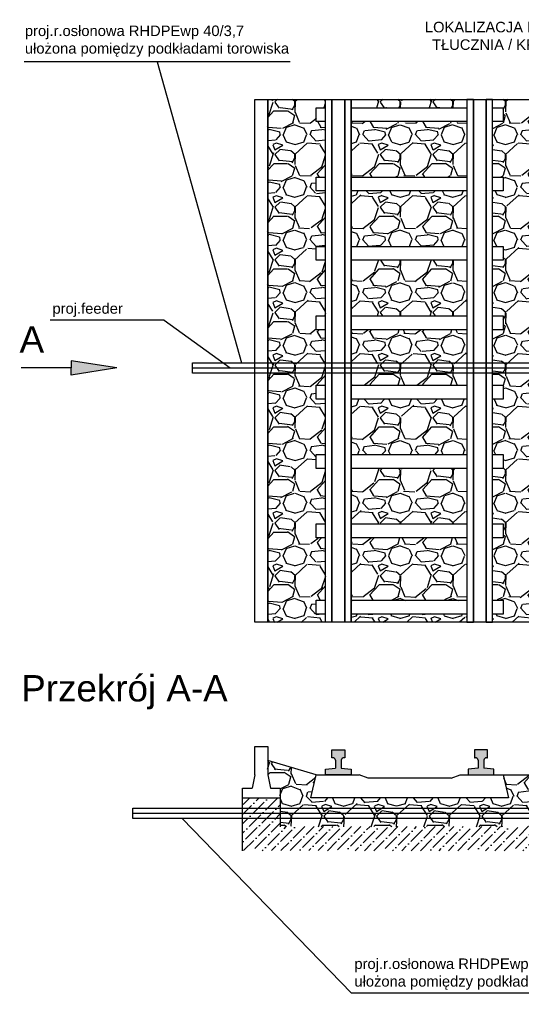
# Model space of a CAD drawing. Header units: metres. Extents: x 7499993 to 7500093, y 5790100 to 5790119.
# Tile 3 of 4: x 7500049 to 7500058, y 5790100 to 5790119. Entities that reach past the tile are written whole.
import ezdxf

# ---------------------------------------------------------------- set-up
doc = ezdxf.new("R2010")
doc.units = ezdxf.units.M
doc.header["$MEASUREMENT"] = 0
doc.layers.add('GTS - detekcja dla pojazdów', color=7, linetype='Continuous', lineweight=30)
doc.layers.add('GTS PE - studnie', color=7, linetype='Continuous')
doc.styles.get("Standard").update_dxf_attribs({"font": 'arial.ttf'})
pattern_1 = [(228.012787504, (3.807470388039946, 1), (-8.000000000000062, -9.000000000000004), [0.134536, -13.3190880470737]), (184.969740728, (3.717470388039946, 0.9), (11.99999999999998, 1.000000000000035), [0.230868, -22.85592476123]), (132.510447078, (3.487470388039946, 0.88), (10.00000000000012, -10.99999999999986), [0.162788, -16.1160325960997]), (267.273689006, (3.097470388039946, 0.63), (1.000000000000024, 20.00000000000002), [0.210238, -20.81355804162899]), (292.833654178, (3.087470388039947, 0.42), (-4.999999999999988, 12.00000000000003), [0.2061549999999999, -20.40937312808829]), (357.273689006, (3.167470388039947, 0.23), (-20.00000000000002, 1.000000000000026), [0.210238, -20.81355804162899]), (37.6942404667, (3.377470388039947, 0.22), (-13, -9.999999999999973), [0.278029, -27.524848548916]), (72.2553283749, (3.597470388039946, 0.39), (7.000000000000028, 22), [0.2624879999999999, -25.98632149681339]), (121.429565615, (3.677470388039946, 0.64), (-8.00000000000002, 12.99999999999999), [0.21095, -20.884073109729]), (175.236358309, (3.567470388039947, 0.82), (10.99999999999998, -1.000000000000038), [0.240832, -11.8007625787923]), (222.397437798, (3.327470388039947, 0.84), (-11.99999999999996, -10.99999999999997), [0.311448, -30.8333750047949]), (138.814074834, (4.087470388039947, 0.62), (-7.000000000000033, 6), [0.106301, -10.5238448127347]), (171.46923439, (4.007470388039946, 0.69), (13, -1.999999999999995), [0.202237, -20.021511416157]), (225, (3.807470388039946, 0.72), (-1.110223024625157e-16, -0.9999999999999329), [0.141421, -1.2727925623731]), (203.198590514, (3.737470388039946, 0.84), (4.999999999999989, 1.999999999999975), [0.076158, -7.5396151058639]), (291.801409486, (3.667470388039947, 0.81), (-0.9999999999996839, 3.000000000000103), [0.107703, -5.2774618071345]), (30.96375653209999, (3.707470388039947, 0.71), (3.000000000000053, 1.99999999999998), [0.174929, -5.656022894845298]), (161.565051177, (3.857470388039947, 0.8), (2.000000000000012, -0.9999999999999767), [0.126491, -3.035786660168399]), (16.389540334, (3.087470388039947, 0.81), (9.999999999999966, 3.000000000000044), [0.1772, -17.5428451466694]), (70.3461759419, (3.257470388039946, 0.86), (-4.00000000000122, -11.0000000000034), [0.148661, -14.717407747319]), (293.198590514, (3.857470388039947, 1), (-1.99999999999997, 4.999999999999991), [0.152315, -7.4634581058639]), (343.610459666, (3.917470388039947, 0.86), (-9.999999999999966, 3.000000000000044), [0.1771999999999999, -17.54284514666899]), (339.44395478, (3.087470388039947, 0.19), (-5.000000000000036, 2.000000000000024), [0.1708799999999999, -8.373123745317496]), (294.775140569, (3.247470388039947, 0.13), (-5.000000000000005, 11), [0.143178, -14.174643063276]), (66.8014094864, (3.867470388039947, 0), (1.999999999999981, 4.99999999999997), [0.152315, -7.4634581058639]), (17.3540246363, (3.927470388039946, 0.14), (-12.99999999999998, -3.999999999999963), [0.167631, -16.59542361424]), (69.44395478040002, (3.377470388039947, 0), (-2.000000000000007, -4.999999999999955), [0.08543999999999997, -8.458563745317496]), (101.309932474, (3.807470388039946, 0), (-0.9999999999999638, 4.000000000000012), [0.05099, -5.0480295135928]), (165.963756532, (3.797470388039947, 0.05), (2.999999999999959, -1.000000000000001), [0.206155, -3.9169506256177]), (186.009005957, (3.597470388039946, 0.1), (10.00000000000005, 0.9999999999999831), [0.19105, -18.9139231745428]), (303.690067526, (3.707470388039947, 0.62), (-0.9999999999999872, 1.999999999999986), [0.1442219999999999, -3.461329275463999]), (353.157226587, (3.787470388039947, 0.5), (17.00000000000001, -2.000000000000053), [0.251794, -24.9275626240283]), (60.9453959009, (4.037470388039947, 0.47), (-3.999999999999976, -6.999999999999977), [0.102956, -10.192674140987]), (90, (4.087470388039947, 0.56), (-0.9999999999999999, 1), [0.06, -0.94]), (120.256437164, (3.577470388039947, 0.13), (4.000000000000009, -7.000000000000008), [0.138924, -13.7535199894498]), (48.01278750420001, (3.507470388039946, 0.25), (8, 8.999999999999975), [0.269072, -13.1845520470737]), (0, (3.687470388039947, 0.45), (1, 1), [0.26, -0.74]), (325.3048464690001, (3.947470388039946, 0.45), (10.00000000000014, -6.999999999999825), [0.1581139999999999, -15.653274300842]), (254.054604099, (4.077470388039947, 0.36), (-1.000000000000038, -4.000000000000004), [0.145602, -7.1345078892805]), (207.645975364, (4.037470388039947, 0.22), (-18.99999999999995, -10.00000000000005), [0.237065, -23.4694741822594]), (175.42607874, (3.827470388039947, 0.11), (-12.99999999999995, 1.000000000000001), [0.250799, -24.8290734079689])]

msp = doc.modelspace()

# ---------------------------------------------------------------- hatches: boundary and pattern name
at = {"layer": 'GTS PE - studnie', "lineweight": -3}
h = msp.add_hatch(dxfattribs=at)
h.set_pattern_fill('GRAVEL', color=256)
h.set_pattern_definition(pattern_1)
h.paths.add_polyline_path([(7500054.497042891, 5790115.936148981), (7500054.497042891, 5790116.200528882), (7500054.674085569, 5790116.200528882), (7500054.674085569, 5790117.253852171), (7500054.497042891, 5790117.253852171), (7500054.497042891, 5790117.518232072), (7500054.674085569, 5790117.518232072), (7500054.674085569, 5790117.675204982), (7500053.578152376, 5790117.675204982), (7500053.578152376, 5790107.744231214), (7500054.674085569, 5790107.744231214), (7500054.674085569, 5790107.897739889), (7500054.497042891, 5790107.897739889), (7500054.497042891, 5790108.16211979), (7500054.674085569, 5790108.16211979), (7500054.674085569, 5790109.347633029), (7500054.497042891, 5790109.347633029), (7500054.497042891, 5790109.61201293), (7500054.674085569, 5790109.61201293), (7500054.674085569, 5790110.66533622), (7500054.497042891, 5790110.66533622), (7500054.497042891, 5790110.92971612), (7500054.674085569, 5790110.92971612), (7500054.674085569, 5790111.98303941), (7500054.497042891, 5790111.98303941), (7500054.497042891, 5790112.247419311), (7500054.674085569, 5790112.247419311), (7500054.674085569, 5790113.3007426), (7500054.497042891, 5790113.3007426), (7500054.497042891, 5790113.565122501), (7500054.674085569, 5790113.565122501), (7500054.674085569, 5790114.61844579), (7500054.497042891, 5790114.61844579), (7500054.497042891, 5790114.882825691), (7500054.674085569, 5790114.882825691), (7500054.674085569, 5790115.936148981)])
h = msp.add_hatch(dxfattribs=at)
h.set_pattern_fill('GRAVEL', color=256)
h.set_pattern_definition(pattern_1)
h.paths.add_polyline_path([(7500062.851207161, 5790109.347633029), (7500060.654713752, 5790109.347633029), (7500060.654713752, 5790108.16211979), (7500062.851207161, 5790108.16211979)])
h.paths.add_polyline_path([(7500062.851207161, 5790110.66533622), (7500060.654713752, 5790110.66533622), (7500060.654713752, 5790109.61201293), (7500062.851207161, 5790109.61201293)])
h.paths.add_polyline_path([(7500062.851207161, 5790111.98303941), (7500062.540557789, 5790111.98303941), (7500062.540557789, 5790111.789817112), (7500060.965363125, 5790111.789817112), (7500060.965363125, 5790111.98303941), (7500060.654713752, 5790111.98303941), (7500060.654713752, 5790110.92971612), (7500062.851207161, 5790110.92971612)])
h.paths.add_polyline_path([(7500062.851207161, 5790117.675204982), (7500060.654713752, 5790117.675204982), (7500060.654713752, 5790117.518232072), (7500062.851207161, 5790117.518232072)])
h.paths.add_polyline_path([(7500062.851207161, 5790117.253852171), (7500060.654713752, 5790117.253852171), (7500060.654713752, 5790116.200528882), (7500062.851207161, 5790116.200528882)])
h.paths.add_polyline_path([(7500062.851207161, 5790115.936148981), (7500060.654713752, 5790115.936148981), (7500060.654713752, 5790114.882825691), (7500060.965363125, 5790114.882825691), (7500060.965363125, 5790115.095114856), (7500062.540557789, 5790115.095114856), (7500062.540557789, 5790114.882825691), (7500062.851207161, 5790114.882825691)])
h.paths.add_polyline_path([(7500060.965363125, 5790114.61844579), (7500060.654713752, 5790114.61844579), (7500060.654713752, 5790113.565122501), (7500060.965363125, 5790113.565122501)])
h.paths.add_polyline_path([(7500060.965363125, 5790113.3007426), (7500060.654713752, 5790113.3007426), (7500060.654713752, 5790112.247419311), (7500060.965363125, 5790112.247419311)])
h.paths.add_polyline_path([(7500062.851207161, 5790114.61844579), (7500062.540557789, 5790114.61844579), (7500062.540557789, 5790113.565122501), (7500062.851207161, 5790113.565122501)])
h.paths.add_polyline_path([(7500062.851207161, 5790113.245326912), (7500062.540557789, 5790113.149364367), (7500062.540557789, 5790112.247419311), (7500062.851207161, 5790112.247419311)])
h.paths.add_polyline_path([(7500062.851207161, 5790107.897739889), (7500060.654713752, 5790107.897739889), (7500060.654713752, 5790107.744231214), (7500062.851207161, 5790107.744231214)])
h.paths.add_polyline_path([(7500057.358731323, 5790107.897739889), (7500055.162237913, 5790107.897739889), (7500055.162237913, 5790107.744231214), (7500057.358731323, 5790107.744231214)])
h.paths.add_polyline_path([(7500057.358731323, 5790109.347633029), (7500055.162237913, 5790109.347633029), (7500055.162237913, 5790108.16211979), (7500057.358731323, 5790108.16211979)])
h.paths.add_polyline_path([(7500057.358731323, 5790110.66533622), (7500055.162237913, 5790110.66533622), (7500055.162237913, 5790109.61201293), (7500057.358731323, 5790109.61201293)])
h.paths.add_polyline_path([(7500057.358731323, 5790111.98303941), (7500055.472887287, 5790111.98303941), (7500055.162237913, 5790111.98303941), (7500055.162237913, 5790110.92971612), (7500057.358731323, 5790110.92971612)])
h.paths.add_polyline_path([(7500057.358731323, 5790113.3007426), (7500055.472887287, 5790113.3007426), (7500055.162237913, 5790113.3007426), (7500055.162237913, 5790112.247419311), (7500055.472887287, 5790112.247419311), (7500057.358731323, 5790112.247419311)])
h.paths.add_polyline_path([(7500057.358731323, 5790114.61844579), (7500055.472887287, 5790114.61844579), (7500055.162237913, 5790114.61844579), (7500055.162237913, 5790113.565122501), (7500055.472887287, 5790113.565122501), (7500057.358731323, 5790113.565122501)])
h.paths.add_polyline_path([(7500057.358731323, 5790115.936148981), (7500055.162237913, 5790115.936148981), (7500055.162237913, 5790114.882825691), (7500055.472887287, 5790114.882825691), (7500057.358731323, 5790114.882825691)])
h.paths.add_polyline_path([(7500057.358731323, 5790117.253852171), (7500055.162237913, 5790117.253852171), (7500055.162237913, 5790116.200528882), (7500057.358731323, 5790116.200528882)])
h.paths.add_polyline_path([(7500057.358731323, 5790117.675204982), (7500055.162237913, 5790117.675204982), (7500055.162237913, 5790117.518232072), (7500057.358731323, 5790117.518232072)])
h.paths.add_polyline_path([(7500061.256671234, 5790115.394770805), (7500062.255143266, 5790115.394770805), (7500062.255143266, 5790115.765698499), (7500061.256671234, 5790115.765698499)], flags=24)
h = msp.add_hatch(dxfattribs=at)
h.set_pattern_fill('GRAVEL', color=256)
h.set_pattern_definition(pattern_1)
h.paths.add_polyline_path([(7500058.045892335, 5790115.936148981), (7500057.846883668, 5790115.936148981), (7500057.846883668, 5790114.882825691), (7500058.045892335, 5790114.882825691), (7500058.045892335, 5790114.61844579), (7500057.846883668, 5790114.61844579), (7500057.846883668, 5790113.565122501), (7500058.045892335, 5790113.565122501), (7500058.045892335, 5790113.3007426), (7500057.846883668, 5790113.3007426), (7500057.846883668, 5790112.247419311), (7500058.045892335, 5790112.247419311), (7500058.045892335, 5790111.98303941), (7500057.846883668, 5790111.98303941), (7500057.846883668, 5790110.92971612), (7500058.045892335, 5790110.92971612), (7500058.045892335, 5790110.66533622), (7500057.846883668, 5790110.66533622), (7500057.846883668, 5790109.61201293), (7500058.045892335, 5790109.61201293), (7500058.045892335, 5790109.347633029), (7500057.846883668, 5790109.347633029), (7500057.846883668, 5790108.16211979), (7500058.045892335, 5790108.16211979), (7500058.045892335, 5790107.897739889), (7500057.846883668, 5790107.897739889), (7500057.846883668, 5790107.744231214), (7500060.166561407, 5790107.744231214), (7500060.166561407, 5790107.897739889), (7500059.989518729, 5790107.897739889), (7500059.989518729, 5790108.16211979), (7500060.166561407, 5790108.16211979), (7500060.166561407, 5790109.347633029), (7500059.989518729, 5790109.347633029), (7500059.989518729, 5790109.61201293), (7500060.166561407, 5790109.61201293), (7500060.166561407, 5790110.66533622), (7500059.989518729, 5790110.66533622), (7500059.989518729, 5790110.92971612), (7500060.166561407, 5790110.92971612), (7500060.166561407, 5790111.98303941), (7500059.989518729, 5790111.98303941), (7500059.989518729, 5790112.247419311), (7500060.166561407, 5790112.247419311), (7500060.166561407, 5790113.3007426), (7500059.989518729, 5790113.3007426), (7500059.989518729, 5790113.565122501), (7500060.166561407, 5790113.565122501), (7500060.166561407, 5790114.61844579), (7500059.989518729, 5790114.61844579), (7500059.989518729, 5790114.882825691), (7500060.166561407, 5790114.882825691), (7500060.166561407, 5790115.936148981), (7500059.989518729, 5790115.936148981), (7500059.989518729, 5790116.200528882), (7500060.166561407, 5790116.200528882), (7500060.166561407, 5790117.253852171), (7500059.989518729, 5790117.253852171), (7500059.989518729, 5790117.518232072), (7500060.166561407, 5790117.518232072), (7500060.166561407, 5790117.675204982), (7500057.846883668, 5790117.675204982), (7500057.846883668, 5790117.518232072), (7500058.045892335, 5790117.518232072), (7500058.045892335, 5790117.253852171), (7500057.846883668, 5790117.253852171), (7500057.846883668, 5790116.200528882), (7500058.045892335, 5790116.200528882)])
h = msp.add_hatch(color=256, dxfattribs=at)
h.dxf.hatch_style = 1
h.paths.add_polyline_path([(7500049.843067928, 5790112.710999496), (7500049.843067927, 5790112.57513423), (7500049.843067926, 5790112.439268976), (7500050.711484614, 5790112.57513423)])
h = msp.add_hatch(color=256, dxfattribs=at)
h.dxf.hatch_style = 1
h.paths.add_polyline_path([(7500055.02743914, 5790105.169486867), (7500055.040199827, 5790105.169486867), (7500055.040199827, 5790105.31767334), (7500054.796123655, 5790105.31767334), (7500054.796123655, 5790105.169486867), (7500054.801262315, 5790105.169486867, -0.3760013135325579), (7500054.864978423, 5790105.120358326), (7500054.864978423, 5790104.970868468), (7500054.674085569, 5790104.948330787), (7500054.674085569, 5790104.845752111), (7500055.162237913, 5790104.845752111), (7500055.162237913, 5790104.948330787), (7500054.97134506, 5790104.970868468), (7500054.97134506, 5790105.096736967, -0.4534869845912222)])
h = msp.add_hatch(color=256, dxfattribs=at)
h.dxf.hatch_style = 1
h.paths.add_polyline_path([(7500057.571590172, 5790105.120358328), (7500057.571590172, 5790104.970868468), (7500057.380697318, 5790104.948330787), (7500057.380697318, 5790104.845752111), (7500057.868849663, 5790104.845752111), (7500057.868849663, 5790104.948330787), (7500057.677956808, 5790104.970868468), (7500057.677956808, 5790105.096736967, -0.4534869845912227), (7500057.734050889, 5790105.169486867), (7500057.746811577, 5790105.169486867), (7500057.746811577, 5790105.31767334), (7500057.502735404, 5790105.31767334), (7500057.502735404, 5790105.169486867), (7500057.507874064, 5790105.169486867, -0.3760013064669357)])
h = msp.add_hatch(dxfattribs=at)
h.set_pattern_fill('GRAVEL', color=256)
h.set_pattern_definition([(228.012787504, (31.73483052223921, -0.5670262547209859), (-8.000000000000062, -9.000000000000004), [0.134536, -13.3190880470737]), (184.969740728, (31.64483052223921, -0.6670262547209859), (11.99999999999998, 1.000000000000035), [0.230868, -22.85592476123]), (132.510447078, (31.41483052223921, -0.6870262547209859), (10.00000000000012, -10.99999999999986), [0.162788, -16.1160325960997]), (267.273689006, (31.02483052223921, -0.9370262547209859), (1.000000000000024, 20.00000000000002), [0.2102379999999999, -20.81355804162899]), (292.833654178, (31.01483052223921, -1.147026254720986), (-4.999999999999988, 12.00000000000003), [0.2061549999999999, -20.40937312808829]), (357.273689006, (31.09483052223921, -1.337026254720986), (-20.00000000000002, 1.000000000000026), [0.2102379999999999, -20.81355804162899]), (37.6942404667, (31.30483052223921, -1.347026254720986), (-13, -9.999999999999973), [0.278029, -27.524848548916]), (72.2553283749, (31.52483052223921, -1.177026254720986), (7.000000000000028, 22), [0.2624879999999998, -25.98632149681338]), (121.429565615, (31.60483052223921, -0.9270262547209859), (-8.00000000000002, 12.99999999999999), [0.21095, -20.884073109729]), (175.236358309, (31.49483052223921, -0.7470262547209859), (10.99999999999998, -1.000000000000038), [0.240832, -11.8007625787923]), (222.397437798, (31.25483052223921, -0.7270262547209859), (-11.99999999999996, -10.99999999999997), [0.311448, -30.8333750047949]), (138.814074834, (32.01483052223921, -0.9470262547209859), (-7.000000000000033, 6), [0.1063009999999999, -10.52384481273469]), (171.46923439, (31.93483052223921, -0.8770262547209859), (13, -1.999999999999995), [0.202237, -20.021511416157]), (225, (31.73483052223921, -0.8470262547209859), (-1.110223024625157e-16, -0.9999999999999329), [0.141421, -1.2727925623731]), (203.198590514, (31.66483052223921, -0.7270262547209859), (4.999999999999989, 1.999999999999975), [0.076158, -7.5396151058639]), (291.801409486, (31.59483052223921, -0.7570262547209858), (-0.9999999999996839, 3.000000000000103), [0.107703, -5.2774618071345]), (30.96375653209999, (31.63483052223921, -0.8570262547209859), (3.000000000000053, 1.99999999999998), [0.174929, -5.656022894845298]), (161.565051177, (31.78483052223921, -0.7670262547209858), (2.000000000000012, -0.9999999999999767), [0.1264909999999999, -3.035786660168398]), (16.389540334, (31.01483052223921, -0.7570262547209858), (9.999999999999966, 3.000000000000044), [0.1772, -17.5428451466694]), (70.3461759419, (31.18483052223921, -0.7070262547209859), (-4.00000000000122, -11.0000000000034), [0.148661, -14.717407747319]), (293.198590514, (31.78483052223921, -0.5670262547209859), (-1.99999999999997, 4.999999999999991), [0.152315, -7.4634581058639]), (343.610459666, (31.84483052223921, -0.7070262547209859), (-9.999999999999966, 3.000000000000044), [0.1771999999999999, -17.54284514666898]), (339.44395478, (31.01483052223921, -1.377026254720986), (-5.000000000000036, 2.000000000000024), [0.1708799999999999, -8.373123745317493]), (294.775140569, (31.17483052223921, -1.437026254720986), (-5.000000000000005, 11), [0.143178, -14.174643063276]), (66.8014094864, (31.79483052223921, -1.567026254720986), (1.999999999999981, 4.99999999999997), [0.152315, -7.4634581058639]), (17.3540246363, (31.85483052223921, -1.427026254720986), (-12.99999999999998, -3.999999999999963), [0.167631, -16.59542361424]), (69.44395478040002, (31.30483052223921, -1.567026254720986), (-2.000000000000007, -4.999999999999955), [0.08543999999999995, -8.458563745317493]), (101.309932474, (31.73483052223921, -1.567026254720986), (-0.9999999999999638, 4.000000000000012), [0.05099, -5.0480295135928]), (165.963756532, (31.72483052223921, -1.517026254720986), (2.999999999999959, -1.000000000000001), [0.206155, -3.9169506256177]), (186.009005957, (31.52483052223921, -1.467026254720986), (10.00000000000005, 0.9999999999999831), [0.19105, -18.9139231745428]), (303.690067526, (31.63483052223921, -0.9470262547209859), (-0.9999999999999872, 1.999999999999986), [0.1442219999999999, -3.461329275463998]), (353.157226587, (31.71483052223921, -1.067026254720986), (17.00000000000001, -2.000000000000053), [0.251794, -24.9275626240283]), (60.9453959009, (31.96483052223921, -1.097026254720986), (-3.999999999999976, -6.999999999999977), [0.102956, -10.192674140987]), (90, (32.01483052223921, -1.007026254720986), (-0.9999999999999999, 1), [0.06, -0.94]), (120.256437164, (31.50483052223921, -1.437026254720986), (4.000000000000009, -7.000000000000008), [0.138924, -13.7535199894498]), (48.01278750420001, (31.43483052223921, -1.317026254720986), (8, 8.999999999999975), [0.269072, -13.1845520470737]), (0, (31.61483052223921, -1.117026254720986), (1, 1), [0.26, -0.74]), (325.3048464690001, (31.87483052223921, -1.117026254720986), (10.00000000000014, -6.999999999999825), [0.1581139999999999, -15.65327430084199]), (254.054604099, (32.0048305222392, -1.207026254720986), (-1.000000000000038, -4.000000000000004), [0.145602, -7.1345078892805]), (207.645975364, (31.96483052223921, -1.347026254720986), (-18.99999999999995, -10.00000000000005), [0.237065, -23.4694741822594]), (175.42607874, (31.75483052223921, -1.457026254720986), (-12.99999999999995, 1.000000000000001), [0.250799, -24.8290734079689])])
h.paths.add_polyline_path([(7500064.189401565, 5790104.405029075), (7500064.189401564, 5790104.5890062), (7500064.372604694, 5790104.5890062), (7500064.425373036, 5790104.8452118), (7500064.425373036, 5790105.113125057), (7500063.538368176, 5790104.845752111), (7500063.638368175, 5790104.405029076), (7500059.889518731, 5790104.405029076), (7500059.989518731, 5790104.845752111), (7500058.045892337, 5790104.845752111), (7500058.145892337, 5790104.405029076), (7500054.397042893, 5790104.405029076), (7500054.49692219, 5790104.845220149), (7500053.577469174, 5790105.113125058), (7500053.577469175, 5790104.845211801), (7500053.630237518, 5790104.589006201), (7500053.811091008, 5790104.589006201), (7500053.811091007, 5790104.405029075), (7500053.811091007, 5790103.856565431), (7500064.189401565, 5790103.856565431)])
h = msp.add_hatch(dxfattribs=at)
h.set_pattern_fill('ANSI36', color=256)
h.set_pattern_definition([(45, (31.01483052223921, -1.567026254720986), (0.06629126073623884, 0.2430679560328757), [0.3125, -0.0625, 0, -0.0625])])
h.paths.add_polyline_path([(7500053.096158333, 5790103.402456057), (7500064.904334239, 5790103.402456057), (7500064.904334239, 5790104.405029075), (7500064.189401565, 5790104.405029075), (7500064.189401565, 5790103.856565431), (7500053.811091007, 5790103.856565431), (7500053.811091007, 5790104.405029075), (7500053.096158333, 5790104.405029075)])

# ---------------------------------------------------------------- linework, layer by layer
for p, q in [((7500054.005887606, 5790118.386997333), (7500048.955777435, 5790118.386997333)), ((7500051.480832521, 5790118.386997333), (7500053.077529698, 5790112.6731726)), ((7500051.613185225, 5790113.480249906), (7500049.444381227, 5790113.480249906)), ((7500051.613185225, 5790113.480249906), (7500052.860581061, 5790112.57513423)), ((7500050.711484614, 5790112.57513423), (7500049.843067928, 5790112.710999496)), ((7500049.843067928, 5790112.710999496), (7500049.843067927, 5790112.575134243)), ((7500050.711484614, 5790112.57513423), (7500049.843067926, 5790112.439268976)), ((7500049.843067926, 5790112.439268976), (7500049.843067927, 5790112.57513423)), ((7500053.332129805, 5790105.381038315), (7500053.577469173, 5790105.381038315)), ((7500053.332129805, 5790104.8452118), (7500053.332129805, 5790105.381038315)), ((7500053.577469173, 5790105.381038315), (7500053.577469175, 5790104.845211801)), ((7500054.495096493, 5790104.845752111), (7500053.577469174, 5790105.113125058)), ((7500054.864978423, 5790105.120358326), (7500054.864978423, 5790104.970868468)), ((7500054.97134506, 5790105.120358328), (7500054.97134506, 5790104.970868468)), ((7500057.571590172, 5790105.120358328), (7500057.571590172, 5790104.970868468)), ((7500057.677956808, 5790105.120358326), (7500057.677956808, 5790104.970868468)), ((7500053.332129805, 5790104.8452118), (7500053.279361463, 5790104.5890062)), ((7500053.577469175, 5790104.845211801), (7500053.630237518, 5790104.589006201)), ((7500054.397042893, 5790104.405029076), (7500054.497042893, 5790104.845752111)), ((7500054.497042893, 5790104.845752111), (7500055.311261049, 5790104.845752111)), ((7500055.483870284, 5790104.778119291), (7500055.311261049, 5790104.845752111)), ((7500057.059064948, 5790104.778119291), (7500057.231674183, 5790104.845752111)), ((7500057.231674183, 5790104.845752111), (7500058.045892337, 5790104.845752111)), ((7500058.045892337, 5790104.845752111), (7500058.145892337, 5790104.405029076)), ((7500058.045892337, 5790104.845752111), (7500059.989518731, 5790104.845752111)), ((7500057.059064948, 5790104.778119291), (7500055.483870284, 5790104.778119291)), ((7500053.096158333, 5790104.405029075), (7500053.096158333, 5790104.5890062)), ((7500053.096158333, 5790104.5890062), (7500053.279361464, 5790104.5890062)), ((7500053.630237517, 5790104.5890062), (7500053.811091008, 5790104.589006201)), ((7500053.811091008, 5790104.589006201), (7500053.811091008, 5790104.405029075)), ((7500053.096158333, 5790104.405029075), (7500053.811091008, 5790104.405029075)), ((7500053.096158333, 5790103.402456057), (7500053.096158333, 5790104.405029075)), ((7500053.811091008, 5790104.405029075), (7500053.811091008, 5790103.856565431)), ((7500058.145892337, 5790104.405029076), (7500054.397042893, 5790104.405029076)), ((7500051.017721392, 5790104.014102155), (7500051.017721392, 5790104.210178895)), ((7500051.017721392, 5790104.210178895), (7500060.965363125, 5790104.210178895)), ((7500060.783514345, 5790104.014102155), (7500051.017721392, 5790104.014102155)), ((7500055.167432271, 5790100.698565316), (7500051.951294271, 5790104.014102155)), ((7500060.567933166, 5790100.698565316), (7500055.167432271, 5790100.698565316))]:
    msp.add_line(p, q, dxfattribs=at)
at = {"layer": 'GTS PE - studnie', "lineweight": 30}
for p, q in [((7500049.843067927, 5790112.575134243), (7500048.898108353, 5790112.57513423)), ((7500052.146043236, 5790112.57513423), (7500061.960937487, 5790112.57513423)), ((7500051.017721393, 5790104.112140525), (7500060.787531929, 5790104.112140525))]:
    msp.add_line(p, q, dxfattribs=at)
at = {"layer": 'GTS PE - studnie', "lineweight": -3}
for points in [[(7500053.334076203, 5790117.675204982), (7500053.578152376, 5790117.675204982), (7500053.578152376, 5790107.744231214), (7500053.334076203, 5790107.744231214)], [(7500053.578152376, 5790117.675204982), (7500054.674085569, 5790117.675204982), (7500054.674085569, 5790117.675204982), (7500060.166561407, 5790117.675204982), (7500060.166561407, 5790107.744231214), (7500053.578152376, 5790107.744231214)], [(7500054.674085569, 5790117.675204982), (7500054.796123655, 5790117.675204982), (7500054.796123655, 5790107.744231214), (7500054.674085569, 5790107.744231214)], [(7500055.040199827, 5790117.675204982), (7500055.162237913, 5790117.675204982), (7500055.162237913, 5790107.744231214), (7500055.040199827, 5790107.744231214)], [(7500055.162237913, 5790117.675204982), (7500057.358731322, 5790117.675204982), (7500057.358731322, 5790107.744231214), (7500055.162237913, 5790107.744231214)], [(7500057.480769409, 5790117.675204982), (7500057.358731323, 5790117.675204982), (7500057.358731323, 5790107.744231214), (7500057.480769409, 5790107.744231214)], [(7500057.846883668, 5790117.675204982), (7500057.724845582, 5790117.675204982), (7500057.724845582, 5790107.744231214), (7500057.846883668, 5790107.744231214)]]:
    msp.add_lwpolyline(points, close=True, dxfattribs=at)
for points in [[(7500054.796123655, 5790107.744231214), (7500054.796123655, 5790117.675204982)], [(7500055.040199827, 5790117.675204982), (7500055.040199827, 5790107.744231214)], [(7500057.480769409, 5790117.675204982), (7500057.480769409, 5790107.744231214)], [(7500057.724845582, 5790107.744231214), (7500057.724845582, 5790117.675204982)], [(7500060.965363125, 5790112.47709586), (7500052.146043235, 5790112.47709586), (7500052.146043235, 5790112.6731726), (7500060.965363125, 5790112.6731726)], [(7500054.674085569, 5790110.66533622), (7500054.497042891, 5790110.66533622), (7500054.497042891, 5790110.92971612), (7500054.674085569, 5790110.92971612)], [(7500054.808884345, 5790105.169486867), (7500054.796123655, 5790105.169486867), (7500054.796123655, 5790105.31767334), (7500055.040199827, 5790105.31767334), (7500055.040199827, 5790105.169486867), (7500055.027439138, 5790105.169486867)], [(7500057.734050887, 5790105.169486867), (7500057.746811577, 5790105.169486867), (7500057.746811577, 5790105.31767334), (7500057.502735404, 5790105.31767334), (7500057.502735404, 5790105.169486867), (7500057.515496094, 5790105.169486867)], [(7500054.97134506, 5790104.970868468), (7500054.971345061, 5790104.970868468), (7500055.162237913, 5790104.948330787), (7500055.162237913, 5790104.845752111), (7500054.674085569, 5790104.845752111), (7500054.674085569, 5790104.948330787), (7500054.864978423, 5790104.970868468)], [(7500057.571590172, 5790104.970868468), (7500057.571590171, 5790104.970868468), (7500057.380697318, 5790104.948330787), (7500057.380697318, 5790104.845752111), (7500057.868849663, 5790104.845752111), (7500057.868849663, 5790104.948330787), (7500057.677956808, 5790104.970868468)]]:
    msp.add_lwpolyline(points, dxfattribs=at)
at = {"layer": 'GTS PE - studnie', "lineweight": 30}
for points in [[(7500054.674085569, 5790117.253852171), (7500054.497042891, 5790117.253852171), (7500054.497042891, 5790117.518232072), (7500054.674085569, 5790117.518232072)], [(7500055.162237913, 5790117.518232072), (7500057.358731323, 5790117.518232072)], [(7500057.846883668, 5790117.518232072), (7500058.045892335, 5790117.518232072), (7500058.045892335, 5790117.253852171), (7500057.846883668, 5790117.253852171)], [(7500057.358731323, 5790117.253852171), (7500055.162237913, 5790117.253852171)], [(7500054.674085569, 5790115.936148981), (7500054.497042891, 5790115.936148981), (7500054.497042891, 5790116.200528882), (7500054.674085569, 5790116.200528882)], [(7500055.162237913, 5790116.200528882), (7500057.358731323, 5790116.200528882)], [(7500057.846883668, 5790116.200528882), (7500058.045892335, 5790116.200528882), (7500058.045892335, 5790115.936148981), (7500057.846883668, 5790115.936148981)], [(7500057.358731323, 5790115.936148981), (7500055.162237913, 5790115.936148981)], [(7500054.674085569, 5790114.61844579), (7500054.497042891, 5790114.61844579), (7500054.497042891, 5790114.882825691), (7500054.674085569, 5790114.882825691)], [(7500055.162237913, 5790114.882825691), (7500055.472887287, 5790114.882825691)], [(7500055.472887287, 5790114.882825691), (7500057.358731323, 5790114.882825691)], [(7500057.846883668, 5790114.882825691), (7500058.045892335, 5790114.882825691), (7500058.045892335, 5790114.61844579), (7500057.846883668, 5790114.61844579)], [(7500055.472887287, 5790114.61844579), (7500055.162237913, 5790114.61844579)], [(7500057.358731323, 5790114.61844579), (7500055.472887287, 5790114.61844579)], [(7500054.674085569, 5790113.3007426), (7500054.497042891, 5790113.3007426), (7500054.497042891, 5790113.565122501), (7500054.674085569, 5790113.565122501)], [(7500055.162237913, 5790113.565122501), (7500055.472887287, 5790113.565122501)], [(7500055.472887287, 5790113.565122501), (7500057.358731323, 5790113.565122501)], [(7500057.846883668, 5790113.565122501), (7500058.045892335, 5790113.565122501), (7500058.045892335, 5790113.3007426), (7500057.846883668, 5790113.3007426)], [(7500055.472887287, 5790113.3007426), (7500055.162237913, 5790113.3007426)], [(7500057.358731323, 5790113.3007426), (7500055.472887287, 5790113.3007426)], [(7500054.674085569, 5790111.98303941), (7500054.497042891, 5790111.98303941), (7500054.497042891, 5790112.247419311), (7500054.674085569, 5790112.247419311)], [(7500055.162237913, 5790112.247419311), (7500055.472887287, 5790112.247419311)], [(7500055.472887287, 5790112.247419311), (7500057.358731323, 5790112.247419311)], [(7500057.846883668, 5790112.247419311), (7500058.045892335, 5790112.247419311), (7500058.045892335, 5790111.98303941), (7500057.846883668, 5790111.98303941)], [(7500055.472887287, 5790111.98303941), (7500055.162237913, 5790111.98303941)], [(7500057.358731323, 5790111.98303941), (7500055.472887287, 5790111.98303941)], [(7500054.674085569, 5790110.66533622), (7500054.497042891, 5790110.66533622), (7500054.497042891, 5790110.92971612), (7500054.674085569, 5790110.92971612)], [(7500055.162237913, 5790110.92971612), (7500057.358731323, 5790110.92971612)], [(7500055.162237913, 5790110.92971612), (7500057.358731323, 5790110.92971612)], [(7500057.846883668, 5790110.92971612), (7500058.045892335, 5790110.92971612), (7500058.045892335, 5790110.66533622), (7500057.846883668, 5790110.66533622)], [(7500057.358731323, 5790110.66533622), (7500055.162237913, 5790110.66533622)], [(7500057.358731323, 5790110.66533622), (7500055.162237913, 5790110.66533622)], [(7500054.674085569, 5790109.347633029), (7500054.497042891, 5790109.347633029), (7500054.497042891, 5790109.61201293), (7500054.674085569, 5790109.61201293)], [(7500055.162237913, 5790109.61201293), (7500057.358731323, 5790109.61201293)], [(7500057.846883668, 5790109.61201293), (7500058.045892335, 5790109.61201293), (7500058.045892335, 5790109.347633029), (7500057.846883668, 5790109.347633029)], [(7500057.358731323, 5790109.347633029), (7500055.162237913, 5790109.347633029)], [(7500054.674085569, 5790107.897739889), (7500054.497042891, 5790107.897739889), (7500054.497042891, 5790108.16211979), (7500054.674085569, 5790108.16211979)], [(7500055.162237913, 5790108.16211979), (7500057.358731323, 5790108.16211979)], [(7500057.846883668, 5790108.16211979), (7500058.045892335, 5790108.16211979), (7500058.045892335, 5790107.897739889), (7500057.846883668, 5790107.897739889)], [(7500057.358731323, 5790107.897739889), (7500055.162237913, 5790107.897739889)]]:
    msp.add_lwpolyline(points, dxfattribs=at)
at = {"layer": 'GTS PE - studnie', "lineweight": -3}
for centre, start, end in [((7500054.805073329, 5790105.108547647), 11.15319391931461, 86.42149976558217), ((7500055.031250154, 5790105.108547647), 93.57850020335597, 168.8468060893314), ((7500057.511685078, 5790105.108547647), 11.15319390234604, 86.42149979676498), ((7500057.737861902, 5790105.108547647), 93.57850020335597, 168.8468060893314)]:
    msp.add_arc(centre, 0.0610582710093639, start, end, dxfattribs=at)

# ---------------------------------------------------------------- texts
at = {"layer": 'GTS - detekcja dla pojazdów', "attachment_point": 1}
for s, width, insert, char_height in [('\\A1;proj.r.osłonowa RHDPEwp 40/3,7\\Pułożona pomiędzy podkładami torowiska', 5.177939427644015, (7500048.966768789, 5790119.079185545), 0.2), ('\\pi0.087945;LOKALIZACJA PĘTLI W TOROWISKU Z \\P\\pi0.22348;TŁUCZNIA / KRYSZYWA ŁAMANEGO', 5.255972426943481, (7500056.472781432, 5790119.149992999), 0.2), ('proj.feeder', 2.350572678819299, (7500049.490190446, 5790113.803703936), 0.2), ('A', 0.5972658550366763, (7500048.865243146, 5790113.366739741), 0.5), ('Przekrój A-A', 4.091119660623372, (7500048.897311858, 5790106.738062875), 0.5), ('\\A1;proj.r.osłonowa RHDPEwp 40/3,7\\Pułożona pomiędzy podkładami torowiska', 5.345736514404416, (7500055.222196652, 5790101.354150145), 0.2)]:
    msp.add_mtext_dynamic_manual_height_columns(s, width=width, gutter_width=1, heights=[0], dxfattribs=dict(at, insert=insert, char_height=char_height))

doc.saveas('drawing.dxf')
